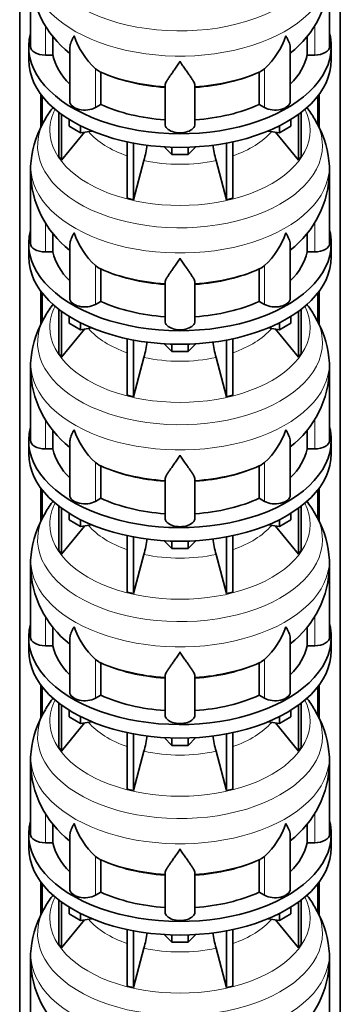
# Model space of a CAD drawing. Header units: millimetres. Extents: x 166 to 773, y -3529 to 2303.
# Tile 7 of 26: x 579 to 772, y -2330 to -1738. Entities that reach past the tile are written whole.
import ezdxf

# ---------------------------------------------------------------- set-up
doc = ezdxf.new("R2010")
doc.units = ezdxf.units.MM
doc.layers.add('LOW_134-17', color=7, linetype='Continuous')
doc.layers.add('VSI134_DIFFUSORE', color=7, linetype='Continuous')

# ---------------------------------------------------------------- blocks, each defined once
blk = doc.blocks.new('SE4')
at = {"layer": 'LOW_134-17', "color": 7, "linetype": 'Continuous', "lineweight": 35}
for p, q in [((579.14, -3261.42), (579.14, -1236.16)), ((771.99, -3261.42), (771.99, -1236.16)), ((591.89, -1783.25), (591.89, -1803.2)), ((592.64, -1784.24), (592.64, -1801.6)), ((758.49, -1784.24), (758.49, -1801.54)), ((759.24, -1783.25), (759.24, -1803.19)), ((591.89, -1901.64), (591.89, -1921.6)), ((592.64, -1902.63), (592.64, -1920)), ((758.49, -1902.63), (758.49, -1919.93)), ((759.24, -1901.64), (759.24, -1921.58)), ((591.89, -2020.03), (591.89, -2039.99)), ((592.64, -2021.02), (592.64, -2038.39)), ((758.49, -2021.02), (758.49, -2038.32)), ((759.24, -2020.03), (759.24, -2039.97)), ((591.89, -2138.43), (591.89, -2158.38)), ((592.64, -2139.42), (592.64, -2156.78)), ((758.49, -2139.42), (758.49, -2156.72)), ((759.24, -2138.43), (759.24, -2158.37)), ((591.89, -2256.82), (591.89, -2276.77)), ((592.64, -2257.81), (592.64, -2275.17)), ((758.49, -2257.81), (758.49, -2275.11)), ((759.24, -2256.82), (759.24, -2276.76))]:
    blk.add_line(p, q, dxfattribs=at)
at = {"layer": 'VSI134_DIFFUSORE', "color": 7, "linetype": 'Continuous', "lineweight": 35}
for p, q in [((585.57, -1711.38), (585.57, -1754.44)), ((765.57, -1754.44), (765.57, -1711.38)), ((599.09, -1759.63), (599.09, -1748.17)), ((752.04, -1748.29), (752.04, -1759.63)), ((584.57, -1754.44), (584.57, -1762.6)), ((609.29, -1755.34), (609.29, -1787.51)), ((741.84, -1787.51), (741.84, -1755.37)), ((766.57, -1762.6), (766.57, -1754.44)), ((594.57, -1759.63), (599.09, -1759.63)), ((752.04, -1759.63), (756.57, -1759.63)), ((626.08, -1768.88), (624.65, -1767.83)), ((627.86, -1789.33), (627.86, -1769.85)), ((723.28, -1769.85), (723.28, -1789.33)), ((726.48, -1767.83), (725.06, -1768.88)), ((666.57, -1801.2), (666.57, -1777.86)), ((684.57, -1801.2), (684.57, -1777.86)), ((624.65, -1791.18), (627.86, -1789.33)), ((723.28, -1789.33), (726.48, -1791.18)), ((602.74, -1794.1), (602.74, -1820.78)), ((604.27, -1795.25), (604.27, -1822.92)), ((608.81, -1802.36), (608.81, -1798.31)), ((742.32, -1802.36), (742.32, -1798.31)), ((746.86, -1795.25), (746.86, -1822.92)), ((748.39, -1794.1), (748.39, -1820.78)), ((615.75, -1806.37), (608.81, -1802.36)), ((615.75, -1806.37), (615.75, -1802.2)), ((622.57, -1805.31), (615.75, -1806.37)), ((735.38, -1806.37), (728.56, -1805.31)), ((735.38, -1806.37), (735.38, -1802.2)), ((742.32, -1802.36), (735.38, -1806.37)), ((604.27, -1822.92), (618.13, -1806)), ((733, -1806), (746.86, -1822.92)), ((643.87, -1811.85), (643.87, -1845.78)), ((647.56, -1812.59), (647.56, -1846.66)), ((670.66, -1819.5), (666.01, -1814.85)), ((670.66, -1819.5), (670.66, -1815.06)), ((685.12, -1814.85), (680.47, -1819.5)), ((680.47, -1819.5), (680.47, -1815.06)), ((703.57, -1812.59), (703.57, -1846.66)), ((707.26, -1811.85), (707.26, -1845.78)), ((602.74, -1820.78), (604.27, -1822.92)), ((647.56, -1846.66), (653.84, -1823.04)), ((680.47, -1819.5), (670.66, -1819.5)), ((697.29, -1823.04), (703.57, -1846.66)), ((746.86, -1822.92), (748.39, -1820.78)), ((585.57, -1829.77), (585.57, -1872.83)), ((765.57, -1872.83), (765.57, -1829.77)), ((643.87, -1845.78), (647.56, -1846.66)), ((703.57, -1846.66), (707.26, -1845.78)), ((599.09, -1878.03), (599.09, -1866.56)), ((752.04, -1866.68), (752.04, -1878.03)), ((584.57, -1872.83), (584.57, -1880.99)), ((609.29, -1873.73), (609.29, -1905.9)), ((741.84, -1905.9), (741.84, -1873.76)), ((766.57, -1880.99), (766.57, -1872.83)), ((594.57, -1878.03), (599.09, -1878.03)), ((752.04, -1878.03), (756.57, -1878.03)), ((626.08, -1887.28), (624.65, -1886.23)), ((627.86, -1907.72), (627.86, -1888.25)), ((723.28, -1888.25), (723.28, -1907.72)), ((726.48, -1886.23), (725.06, -1887.28)), ((666.57, -1919.59), (666.57, -1896.25)), ((684.57, -1919.59), (684.57, -1896.25)), ((624.65, -1909.57), (627.86, -1907.72)), ((723.28, -1907.72), (726.48, -1909.57)), ((602.74, -1912.5), (602.74, -1939.17)), ((604.27, -1913.64), (604.27, -1941.31)), ((608.81, -1920.75), (608.81, -1916.7)), ((742.32, -1920.75), (742.32, -1916.7)), ((746.86, -1913.64), (746.86, -1941.31)), ((748.39, -1912.5), (748.39, -1939.17)), ((615.75, -1924.76), (608.81, -1920.75)), ((615.75, -1924.76), (615.75, -1920.59)), ((622.57, -1923.71), (615.75, -1924.76)), ((735.38, -1924.76), (728.56, -1923.71)), ((735.38, -1924.76), (735.38, -1920.59)), ((742.32, -1920.75), (735.38, -1924.76)), ((604.27, -1941.31), (618.13, -1924.39)), ((733, -1924.39), (746.86, -1941.31)), ((643.87, -1930.24), (643.87, -1964.17)), ((647.56, -1930.98), (647.56, -1965.05)), ((670.66, -1937.89), (666.01, -1933.24)), ((670.66, -1937.89), (670.66, -1933.46)), ((685.12, -1933.24), (680.47, -1937.89)), ((680.47, -1937.89), (680.47, -1933.46)), ((703.57, -1930.98), (703.57, -1965.05)), ((707.26, -1930.24), (707.26, -1964.17)), ((602.74, -1939.17), (604.27, -1941.31)), ((647.56, -1965.05), (653.84, -1941.44)), ((680.47, -1937.89), (670.66, -1937.89)), ((697.29, -1941.44), (703.57, -1965.05)), ((746.86, -1941.31), (748.39, -1939.17)), ((585.57, -1948.17), (585.57, -1991.22)), ((765.57, -1991.22), (765.57, -1948.17)), ((643.87, -1964.17), (647.56, -1965.05)), ((703.57, -1965.05), (707.26, -1964.17)), ((599.09, -1996.42), (599.09, -1984.96)), ((752.04, -1985.08), (752.04, -1996.42)), ((584.57, -1991.22), (584.57, -1999.39)), ((609.29, -1992.13), (609.29, -2024.29)), ((741.84, -2024.29), (741.84, -1992.15)), ((766.57, -1999.39), (766.57, -1991.22)), ((594.57, -1996.42), (599.09, -1996.42)), ((752.04, -1996.42), (756.57, -1996.42)), ((626.08, -2005.67), (624.65, -2004.62)), ((627.86, -2026.12), (627.86, -2006.64)), ((723.28, -2006.64), (723.28, -2026.12)), ((726.48, -2004.62), (725.06, -2005.67)), ((666.57, -2037.99), (666.57, -2014.64)), ((684.57, -2037.99), (684.57, -2014.64)), ((624.65, -2027.96), (627.86, -2026.12)), ((723.28, -2026.12), (726.48, -2027.96)), ((602.74, -2030.89), (602.74, -2057.57)), ((604.27, -2032.03), (604.27, -2059.7)), ((608.81, -2039.15), (608.81, -2035.09)), ((742.32, -2039.15), (742.32, -2035.09)), ((746.86, -2032.03), (746.86, -2059.7)), ((748.39, -2030.89), (748.39, -2057.57)), ((615.75, -2043.15), (608.81, -2039.15)), ((615.75, -2043.15), (615.75, -2038.98)), ((622.57, -2042.1), (615.75, -2043.15)), ((735.38, -2043.15), (728.56, -2042.1)), ((735.38, -2043.15), (735.38, -2038.98)), ((742.32, -2039.15), (735.38, -2043.15)), ((604.27, -2059.7), (618.13, -2042.79)), ((733, -2042.79), (746.86, -2059.7)), ((643.87, -2048.64), (643.87, -2082.56)), ((647.56, -2049.38), (647.56, -2083.45)), ((670.66, -2056.29), (666.01, -2051.63)), ((670.66, -2056.29), (670.66, -2051.85)), ((685.12, -2051.63), (680.47, -2056.29)), ((680.47, -2056.29), (680.47, -2051.85)), ((703.57, -2049.38), (703.57, -2083.45)), ((707.26, -2048.64), (707.26, -2082.56)), ((602.74, -2057.57), (604.27, -2059.7)), ((647.56, -2083.45), (653.84, -2059.83)), ((680.47, -2056.29), (670.66, -2056.29)), ((697.29, -2059.83), (703.57, -2083.45)), ((746.86, -2059.7), (748.39, -2057.57)), ((585.57, -2066.56), (585.57, -2109.61)), ((765.57, -2109.61), (765.57, -2066.56)), ((643.87, -2082.56), (647.56, -2083.45)), ((703.57, -2083.45), (707.26, -2082.56)), ((599.09, -2114.81), (599.09, -2103.35)), ((752.04, -2103.47), (752.04, -2114.81)), ((584.57, -2109.61), (584.57, -2117.78)), ((609.29, -2110.52), (609.29, -2142.68)), ((741.84, -2142.68), (741.84, -2110.54)), ((766.57, -2117.78), (766.57, -2109.61)), ((594.57, -2114.81), (599.09, -2114.81)), ((752.04, -2114.81), (756.57, -2114.81)), ((626.08, -2124.06), (624.65, -2123.01)), ((627.86, -2144.51), (627.86, -2125.03)), ((723.28, -2125.03), (723.28, -2144.51)), ((726.48, -2123.01), (725.06, -2124.06)), ((666.57, -2156.38), (666.57, -2133.03)), ((684.57, -2156.38), (684.57, -2133.03)), ((624.65, -2146.36), (627.86, -2144.51)), ((723.28, -2144.51), (726.48, -2146.36)), ((602.74, -2149.28), (602.74, -2175.96)), ((604.27, -2150.43), (604.27, -2178.09)), ((608.81, -2157.54), (608.81, -2153.48)), ((742.32, -2157.54), (742.32, -2153.48)), ((746.86, -2150.43), (746.86, -2178.09)), ((748.39, -2149.28), (748.39, -2175.96)), ((615.75, -2161.55), (608.81, -2157.54)), ((615.75, -2161.55), (615.75, -2157.37)), ((622.57, -2160.49), (615.75, -2161.55)), ((735.38, -2161.55), (728.56, -2160.49)), ((735.38, -2161.55), (735.38, -2157.37)), ((742.32, -2157.54), (735.38, -2161.55)), ((604.27, -2178.09), (618.13, -2161.18)), ((733, -2161.18), (746.86, -2178.09)), ((643.87, -2167.03), (643.87, -2200.96)), ((647.56, -2167.77), (647.56, -2201.84)), ((670.66, -2174.68), (666.01, -2170.03)), ((670.66, -2174.68), (670.66, -2170.24)), ((685.12, -2170.03), (680.47, -2174.68)), ((680.47, -2174.68), (680.47, -2170.24)), ((703.57, -2167.77), (703.57, -2201.84)), ((707.26, -2167.03), (707.26, -2200.96)), ((602.74, -2175.96), (604.27, -2178.09)), ((647.56, -2201.84), (653.84, -2178.22)), ((680.47, -2174.68), (670.66, -2174.68)), ((697.29, -2178.22), (703.57, -2201.84)), ((746.86, -2178.09), (748.39, -2175.96)), ((585.57, -2184.95), (585.57, -2228.01)), ((765.57, -2228.01), (765.57, -2184.95)), ((643.87, -2200.96), (647.56, -2201.84)), ((703.57, -2201.84), (707.26, -2200.96)), ((599.09, -2233.2), (599.09, -2221.74)), ((752.04, -2221.86), (752.04, -2233.2)), ((584.57, -2228.01), (584.57, -2236.17)), ((609.29, -2228.91), (609.29, -2261.07)), ((741.84, -2261.07), (741.84, -2228.93)), ((766.57, -2236.17), (766.57, -2228.01)), ((594.57, -2233.2), (599.09, -2233.2)), ((752.04, -2233.2), (756.57, -2233.2)), ((626.08, -2242.45), (624.65, -2241.4)), ((627.86, -2262.9), (627.86, -2243.42)), ((723.28, -2243.42), (723.28, -2262.9)), ((726.48, -2241.4), (725.06, -2242.45)), ((666.57, -2274.77), (666.57, -2251.42)), ((684.57, -2274.77), (684.57, -2251.42)), ((624.65, -2264.75), (627.86, -2262.9)), ((723.28, -2262.9), (726.48, -2264.75)), ((602.74, -2267.67), (602.74, -2294.35)), ((604.27, -2268.82), (604.27, -2296.48)), ((608.81, -2275.93), (608.81, -2271.88)), ((742.32, -2275.93), (742.32, -2271.88)), ((746.86, -2268.82), (746.86, -2296.48)), ((748.39, -2267.67), (748.39, -2294.35)), ((615.75, -2279.94), (608.81, -2275.93)), ((615.75, -2279.94), (615.75, -2275.76)), ((622.57, -2278.88), (615.75, -2279.94)), ((735.38, -2279.94), (728.56, -2278.88)), ((735.38, -2279.94), (735.38, -2275.76)), ((742.32, -2275.93), (735.38, -2279.94)), ((604.27, -2296.48), (618.13, -2279.57)), ((733, -2279.57), (746.86, -2296.48)), ((643.87, -2285.42), (643.87, -2319.35)), ((647.56, -2286.16), (647.56, -2320.23)), ((670.66, -2293.07), (666.01, -2288.42)), ((670.66, -2293.07), (670.66, -2288.63)), ((685.12, -2288.42), (680.47, -2293.07)), ((680.47, -2293.07), (680.47, -2288.63)), ((703.57, -2286.16), (703.57, -2320.23)), ((707.26, -2285.42), (707.26, -2319.35)), ((602.74, -2294.35), (604.27, -2296.48)), ((647.56, -2320.23), (653.84, -2296.61)), ((680.47, -2293.07), (670.66, -2293.07)), ((697.29, -2296.61), (703.57, -2320.23)), ((746.86, -2296.48), (748.39, -2294.35)), ((585.57, -2303.34), (585.57, -2346.4)), ((765.57, -2346.4), (765.57, -2303.34)), ((643.87, -2319.35), (647.56, -2320.23)), ((703.57, -2320.23), (707.26, -2319.35))]:
    blk.add_line(p, q, dxfattribs=at)
at = {"layer": 'VSI134_DIFFUSORE', "color": 4, "linetype": 'Continuous', "lineweight": 9}
for p, q in [((594.57, -1759.63), (594.57, -1741.83)), ((756.57, -1759.63), (756.57, -1741.95)), ((624.65, -1791.18), (624.65, -1767.83)), ((726.48, -1791.18), (726.48, -1767.83)), ((594.57, -1878.03), (594.57, -1860.22)), ((756.57, -1878.03), (756.57, -1860.35)), ((624.65, -1909.57), (624.65, -1886.23)), ((726.48, -1909.57), (726.48, -1886.23)), ((594.57, -1996.42), (594.57, -1978.61)), ((756.57, -1996.42), (756.57, -1978.74)), ((624.65, -2027.96), (624.65, -2004.62)), ((726.48, -2027.96), (726.48, -2004.62)), ((594.57, -2114.81), (594.57, -2097)), ((756.57, -2114.81), (756.57, -2097.13)), ((624.65, -2146.36), (624.65, -2123.01)), ((726.48, -2146.36), (726.48, -2123.01)), ((594.57, -2233.2), (594.57, -2215.39)), ((756.57, -2233.2), (756.57, -2215.52)), ((624.65, -2264.75), (624.65, -2241.4)), ((726.48, -2264.75), (726.48, -2241.4))]:
    blk.add_line(p, q, dxfattribs=at)
at = {"layer": 'VSI134_DIFFUSORE', "color": 7, "linetype": 'Continuous', "lineweight": 35}
for centre, radius, start, end in [((646.8, -1710.32), 61.16, 181.02239, 231.98871), ((704.62, -1710.42), 60.83, 307.82307, 359.08422), ((657.15, -1732.88), 47.73, 198.63732, 227.08568), ((693.98, -1732.88), 47.73, 312.91434, 341.36277), ((633.99, -1756.49), 14.7, 237.45087, 245.35655), ((717.15, -1756.49), 14.7, 294.64345, 302.54913), ((654.13, -1833.5), 69.34, 142.03297, 149.19045), ((698.82, -1831.66), 66.76, 30.26876, 37.37885), ((647.54, -1830.3), 61.97, 148.64427, 173.51646), ((704.15, -1830.1), 61.38, 6.36779, 31.52239), ((564, -1798.73), 93.08, 344.85704, 350.82637), ((785.82, -1798.94), 91.75, 189.15848, 195.23149), ((613.4, -1828.28), 27.79, 169.57483, 183.14506), ((738.51, -1827.99), 27, 356.18945, 10.09121), ((646.8, -1828.71), 61.16, 181.02239, 231.98871), ((704.62, -1828.81), 60.83, 307.82307, 359.08422), ((657.15, -1851.27), 47.73, 198.63732, 227.08568), ((693.98, -1851.27), 47.73, 312.91434, 341.36277), ((633.99, -1874.88), 14.7, 237.45087, 245.35655), ((717.15, -1874.88), 14.7, 294.64345, 302.54913), ((654.13, -1951.89), 69.34, 142.03297, 149.19045), ((698.82, -1950.05), 66.76, 30.26876, 37.6613), ((647.54, -1948.7), 61.97, 148.64427, 173.51646), ((704.15, -1948.5), 61.38, 6.36779, 31.52239), ((564, -1917.12), 93.08, 344.85704, 350.82637), ((785.82, -1917.33), 91.75, 189.15848, 195.23149), ((613.4, -1946.67), 27.79, 169.57483, 183.14506), ((738.51, -1946.38), 27, 356.18945, 10.09121), ((646.8, -1947.1), 61.16, 181.02239, 231.98871), ((704.62, -1947.2), 60.83, 307.82307, 359.08422), ((657.15, -1969.66), 47.73, 198.63732, 227.08568), ((693.98, -1969.66), 47.73, 312.91434, 341.36277), ((633.99, -1993.28), 14.7, 237.45087, 245.35655), ((717.15, -1993.28), 14.7, 294.64345, 302.54913), ((654.13, -2070.28), 69.34, 142.03297, 149.19045), ((698.82, -2068.45), 66.76, 30.26876, 37.37885), ((647.54, -2067.09), 61.97, 148.64427, 173.51646), ((704.15, -2066.89), 61.38, 6.36779, 31.52239), ((564, -2035.51), 93.08, 344.85704, 350.82637), ((785.82, -2035.72), 91.75, 189.15848, 195.23149), ((613.4, -2065.06), 27.79, 169.57483, 183.14506), ((738.51, -2064.77), 27, 356.18945, 10.09121), ((646.8, -2065.49), 61.16, 181.02239, 231.98871), ((704.62, -2065.59), 60.83, 307.82307, 359.08422), ((657.15, -2088.05), 47.73, 198.63732, 227.08568), ((693.98, -2088.05), 47.73, 312.91434, 341.36277), ((633.99, -2111.67), 14.7, 237.45087, 245.35655), ((717.15, -2111.67), 14.7, 294.64345, 302.54913), ((654.13, -2188.67), 69.34, 142.03297, 149.19045), ((698.82, -2186.84), 66.76, 30.26876, 37.6613), ((647.54, -2185.48), 61.97, 148.64427, 173.51646), ((704.15, -2185.28), 61.38, 6.36779, 31.52239), ((564, -2153.91), 93.08, 344.85704, 350.82637), ((785.82, -2154.11), 91.75, 189.15848, 195.23149), ((613.4, -2183.45), 27.79, 169.57483, 183.14506), ((738.51, -2183.16), 27, 356.18945, 10.09121), ((646.8, -2183.89), 61.16, 181.02239, 231.98871), ((704.62, -2183.99), 60.83, 307.82307, 359.08422), ((657.15, -2206.44), 47.73, 198.63732, 227.08568), ((693.98, -2206.44), 47.73, 312.91434, 341.36277), ((633.99, -2230.06), 14.7, 237.45087, 245.35655), ((717.15, -2230.06), 14.7, 294.64345, 302.54913), ((654.13, -2307.07), 69.34, 142.03297, 149.19045), ((698.82, -2305.23), 66.76, 30.26876, 37.6613), ((647.54, -2303.87), 61.97, 148.64427, 173.51646), ((704.15, -2303.67), 61.38, 6.36779, 31.52239), ((564, -2272.3), 93.08, 344.85704, 350.82637), ((785.82, -2272.51), 91.75, 189.15848, 195.23149), ((613.4, -2301.84), 27.79, 169.57483, 183.14506), ((738.51, -2301.56), 27, 356.18945, 10.09121), ((646.8, -2302.28), 61.16, 181.02239, 231.98871), ((704.62, -2302.38), 60.83, 307.82307, 359.08422)]:
    blk.add_arc(centre, radius, start, end, dxfattribs=at)
at = {"layer": 'VSI134_DIFFUSORE', "color": 4, "linetype": 'Continuous', "lineweight": 9}
for centre, major_axis, start_param, end_param in [((675.57, -1695.66), (85.67, 0), 2.812199, 6.283185), ((675.57, -1708.42), (-89.83, 0), 0, 3.209137), ((675.57, -1732.96), (-79.5, 0), 0.898849, 1.457346), ((675.57, -1732.96), (79.5, 0), 4.82584, 5.384336), ((675.57, -1804.86), (-78.3, 0), 0, 3.425204), ((675.57, -1804.86), (-78.3, 0), 5.999574, 6.283185), ((675.57, -1814.06), (85.67, 0), 2.812199, 6.283185), ((675.57, -1814.06), (85.67, 0), 0, 0.329621), ((675.57, -1789.75), (-61.63, 0), 0.463231, 1.030574), ((675.57, -1789.75), (61.63, 0), 5.252612, 5.819954), ((675.57, -1789.75), (-61.63, 0), 1.210556, 1.931037), ((675.57, -1826.81), (-89.83, 0), 0, 3.209137), ((675.57, -1826.81), (-89.83, 0), 6.215747, 6.283185), ((675.57, -1851.36), (-79.5, 0), 0.898849, 1.457346), ((675.57, -1851.36), (79.5, 0), 4.82584, 5.384336), ((675.57, -1923.26), (-78.3, 0), 0, 3.425204), ((675.57, -1923.26), (-78.3, 0), 5.999574, 6.283185), ((675.57, -1932.45), (85.67, 0), 2.812199, 6.283185), ((675.57, -1932.45), (85.67, 0), 0, 0.329621), ((675.57, -1908.14), (-61.63, 0), 0.463231, 1.030574), ((675.57, -1908.14), (61.63, 0), 5.252612, 5.819954), ((675.57, -1908.14), (-61.63, 0), 1.210556, 1.931037), ((675.57, -1945.2), (-89.83, 0), 0, 3.209137), ((675.57, -1945.2), (-89.83, 0), 6.215747, 6.283185), ((675.57, -1969.75), (-79.5, 0), 0.898849, 1.457346), ((675.57, -1969.75), (79.5, 0), 4.82584, 5.384336), ((675.57, -2041.65), (-78.3, 0), 0, 3.425204), ((675.57, -2041.65), (-78.3, 0), 5.999574, 6.283185), ((675.57, -2050.84), (85.67, 0), 2.812199, 6.283185), ((675.57, -2050.84), (85.67, 0), 0, 0.329621), ((675.57, -2026.53), (-61.63, 0), 0.463231, 1.030574), ((675.57, -2026.53), (61.63, 0), 5.252612, 5.819954), ((675.57, -2026.53), (-61.63, 0), 1.210556, 1.931037), ((675.57, -2063.6), (-89.83, 0), 0, 3.209137), ((675.57, -2063.6), (-89.83, 0), 6.215747, 6.283185), ((675.57, -2088.14), (-79.5, 0), 0.898849, 1.457346), ((675.57, -2088.14), (79.5, 0), 4.82584, 5.384336), ((675.57, -2160.04), (-78.3, 0), 0, 3.425204), ((675.57, -2160.04), (-78.3, 0), 5.999574, 6.283185), ((675.57, -2169.23), (85.67, 0), 2.812199, 6.283185), ((675.57, -2169.23), (85.67, 0), 0, 0.329621), ((675.57, -2144.92), (-61.63, 0), 0.463231, 1.030574), ((675.57, -2144.92), (61.63, 0), 5.252612, 5.819954), ((675.57, -2144.92), (-61.63, 0), 1.210556, 1.931037), ((675.57, -2181.99), (-89.83, 0), 0, 3.209137), ((675.57, -2181.99), (-89.83, 0), 6.215747, 6.283185), ((675.57, -2206.53), (-79.5, 0), 0.898849, 1.457346), ((675.57, -2206.53), (79.5, 0), 4.82584, 5.384336), ((675.57, -2278.43), (-78.3, 0), 0, 3.425204), ((675.57, -2278.43), (-78.3, 0), 5.999574, 6.283185), ((675.57, -2287.62), (85.67, 0), 2.812199, 6.283185), ((675.57, -2287.62), (85.67, 0), 0, 0.329621), ((675.57, -2263.31), (-61.63, 0), 0.463231, 1.030574), ((675.57, -2263.31), (61.63, 0), 5.252612, 5.819954), ((675.57, -2263.31), (-61.63, 0), 1.210556, 1.931037), ((675.57, -2300.38), (-89.83, 0), 0, 3.209137), ((675.57, -2300.38), (-89.83, 0), 6.215747, 6.283185)]:
    blk.add_ellipse(centre, major_axis=major_axis, ratio=0.57735, start_param=start_param, end_param=end_param, dxfattribs=at)
at = {"layer": 'VSI134_DIFFUSORE', "color": 7, "linetype": 'Continuous', "lineweight": 35}
for centre, major_axis, start_param, end_param in [((675.57, -1754.44), (91, 0), 2.993207, 6.283185), ((675.57, -1754.44), (91, 0), 0, 0.148386), ((594.57, -1754.44), (9, 0), 3.141593, 4.712389), ((756.57, -1754.44), (-9, 0), 1.570796, 3.141593), ((675.57, -1762.6), (-91, 0), 0, 3.141593), ((675.57, -1754.44), (-77, 0), 0.117151, 0.534109), ((675.57, -1754.44), (77, 0), 5.749077, 6.166034), ((675.57, -1734.96), (-77, 0), 0.902549, 1.453645), ((675.57, -1734.96), (77, 0), 4.82954, 5.380636), ((618.29, -1787.51), (9, 0), 3.141593, 5.497787), ((732.84, -1787.51), (-9, 0), 0.785398, 3.141593), ((675.57, -1754.44), (-77, 0), 0.902549, 1.453645), ((675.57, -1754.44), (77, 0), 4.82954, 5.380636), ((675.57, -1801.2), (-9, 0), 0, 3.141593), ((675.57, -1872.83), (91, 0), 2.993207, 6.283185), ((675.57, -1872.83), (91, 0), 0, 0.148386), ((594.57, -1872.83), (9, 0), 3.141593, 4.712389), ((756.57, -1872.83), (-9, 0), 1.570796, 3.141593), ((675.57, -1880.99), (-91, 0), 0, 3.141593), ((675.57, -1872.83), (-77, 0), 0.117151, 0.534109), ((675.57, -1872.83), (77, 0), 5.749077, 6.166034), ((675.57, -1853.35), (-77, 0), 0.902549, 1.453645), ((675.57, -1853.35), (77, 0), 4.82954, 5.380636), ((618.29, -1905.9), (9, 0), 3.141593, 5.497787), ((732.84, -1905.9), (-9, 0), 0.785398, 3.141593), ((675.57, -1872.83), (-77, 0), 0.902549, 1.453645), ((675.57, -1872.83), (77, 0), 4.82954, 5.380636), ((675.57, -1919.59), (-9, 0), 0, 3.141593), ((675.57, -1991.22), (91, 0), 2.993207, 6.283185), ((675.57, -1991.22), (91, 0), 0, 0.148386), ((594.57, -1991.22), (9, 0), 3.141593, 4.712389), ((756.57, -1991.22), (-9, 0), 1.570796, 3.141593), ((675.57, -1999.39), (-91, 0), 0, 3.141593), ((675.57, -1991.22), (-77, 0), 0.117151, 0.534109), ((675.57, -1991.22), (77, 0), 5.749077, 6.166034), ((675.57, -1971.74), (-77, 0), 0.902549, 1.453645), ((675.57, -1971.74), (77, 0), 4.82954, 5.380636), ((618.29, -2024.29), (9, 0), 3.141593, 5.497787), ((732.84, -2024.29), (-9, 0), 0.785398, 3.141593), ((675.57, -1991.22), (-77, 0), 0.902549, 1.453645), ((675.57, -1991.22), (77, 0), 4.82954, 5.380636), ((675.57, -2037.99), (-9, 0), 0, 3.141593), ((675.57, -2109.61), (91, 0), 2.993207, 6.283185), ((675.57, -2109.61), (91, 0), 0, 0.148386), ((594.57, -2109.61), (9, 0), 3.141593, 4.712389), ((756.57, -2109.61), (-9, 0), 1.570796, 3.141593), ((675.57, -2117.78), (-91, 0), 0, 3.141593), ((675.57, -2109.61), (-77, 0), 0.117151, 0.534109), ((675.57, -2109.61), (77, 0), 5.749077, 6.166034), ((675.57, -2090.14), (-77, 0), 0.902549, 1.453645), ((675.57, -2090.14), (77, 0), 4.82954, 5.380636), ((618.29, -2142.68), (9, 0), 3.141593, 5.497787), ((732.84, -2142.68), (-9, 0), 0.785398, 3.141593), ((675.57, -2109.61), (-77, 0), 0.902549, 1.453645), ((675.57, -2109.61), (77, 0), 4.82954, 5.380636), ((675.57, -2156.38), (-9, 0), 0, 3.141593), ((675.57, -2228.01), (91, 0), 2.993207, 6.283185), ((675.57, -2228.01), (91, 0), 0, 0.148386), ((594.57, -2228.01), (9, 0), 3.141593, 4.712389), ((756.57, -2228.01), (-9, 0), 1.570796, 3.141593), ((675.57, -2236.17), (-91, 0), 0, 3.141593), ((675.57, -2228.01), (-77, 0), 0.117151, 0.534109), ((675.57, -2228.01), (77, 0), 5.749077, 6.166034), ((675.57, -2208.53), (-77, 0), 0.902549, 1.453645), ((675.57, -2208.53), (77, 0), 4.82954, 5.380636), ((618.29, -2261.07), (9, 0), 3.141593, 5.497787), ((732.84, -2261.07), (-9, 0), 0.785398, 3.141593), ((675.57, -2228.01), (-77, 0), 0.902549, 1.453645), ((675.57, -2228.01), (77, 0), 4.82954, 5.380636), ((675.57, -2274.77), (-9, 0), 0, 3.141593)]:
    blk.add_ellipse(centre, major_axis=major_axis, ratio=0.57735, start_param=start_param, end_param=end_param, dxfattribs=at)
for points, knots in [([(609.29, -1755.36), (609.29, -1755.2), (609.3, -1755.04), (609.38, -1753.87), (609.67, -1752.81), (610.34, -1751.14), (610.6, -1750.57), (611.06, -1749.68), (611.22, -1749.37), (611.47, -1748.91), (611.6, -1748.68), (611.74, -1748.45), (611.83, -1748.29), (611.88, -1748.21), (611.93, -1748.13)], [0.4600931, 0.4600931, 0.4600931, 0.4600931, 0.5, 0.5, 0.75, 0.75, 0.875, 0.875, 0.9375, 0.9375, 0.96875, 0.984375, 0.984375, 1, 1, 1, 1]), ([(741.84, -1755.38), (741.84, -1755.22), (741.84, -1755.07), (741.79, -1754.41), (741.7, -1753.89), (741.43, -1752.83), (741.25, -1752.28), (740.8, -1751.15), (740.53, -1750.58), (740.08, -1749.68), (739.92, -1749.38), (739.66, -1748.92), (739.57, -1748.76), (739.39, -1748.45), (739.3, -1748.29), (739.21, -1748.13)], [0.4604904, 0.4604904, 0.4604904, 0.4604904, 0.5, 0.5, 0.625, 0.625, 0.75, 0.75, 0.875, 0.875, 0.9375, 0.9375, 0.96875, 0.96875, 1, 1, 1, 1]), ([(675.57, -1763.35), (675.43, -1763.56), (675.3, -1763.77), (675.03, -1764.19), (674.9, -1764.4), (674.5, -1765.02), (674.24, -1765.42), (673.45, -1766.61), (672.94, -1767.38), (671.92, -1768.86), (671.43, -1769.57), (670.48, -1770.92), (670.03, -1771.57), (669.18, -1772.79), (668.79, -1773.37), (668.25, -1774.19), (668.08, -1774.45), (667.75, -1774.97), (667.6, -1775.22), (667.19, -1775.94), (666.97, -1776.38), (666.66, -1777.18), (666.57, -1777.54), (666.57, -1777.86)], [0, 0, 0, 0, 0.03125, 0.03125, 0.0625, 0.0625, 0.125, 0.125, 0.25, 0.25, 0.375, 0.375, 0.5, 0.5, 0.625, 0.625, 0.6875, 0.6875, 0.75, 0.75, 0.875, 0.875, 1, 1, 1, 1]), ([(684.57, -1777.86), (684.57, -1777.54), (684.48, -1777.18), (684.16, -1776.38), (683.94, -1775.94), (683.53, -1775.22), (683.38, -1774.97), (683.06, -1774.45), (682.89, -1774.19), (682.35, -1773.37), (681.95, -1772.79), (681.1, -1771.57), (680.65, -1770.93), (679.71, -1769.57), (679.21, -1768.86), (678.2, -1767.38), (677.68, -1766.62), (676.89, -1765.43), (676.63, -1765.02), (676.23, -1764.4), (676.1, -1764.19), (675.83, -1763.77), (675.7, -1763.56), (675.57, -1763.35)], [0, 0, 0, 0, 0.125, 0.125, 0.25, 0.25, 0.3125, 0.3125, 0.375, 0.375, 0.5, 0.5, 0.625, 0.625, 0.75, 0.75, 0.875, 0.875, 0.9375, 0.9375, 0.96875, 0.96875, 1, 1, 1, 1]), ([(609.29, -1873.76), (609.29, -1873.6), (609.3, -1873.44), (609.38, -1872.26), (609.67, -1871.21), (610.34, -1869.53), (610.6, -1868.96), (611.06, -1868.07), (611.22, -1867.77), (611.47, -1867.31), (611.6, -1867.07), (611.74, -1866.84), (611.83, -1866.68), (611.88, -1866.6), (611.93, -1866.52)], [0.4600931, 0.4600931, 0.4600931, 0.4600931, 0.5, 0.5, 0.75, 0.75, 0.875, 0.875, 0.9375, 0.9375, 0.96875, 0.984375, 0.984375, 1, 1, 1, 1]), ([(741.84, -1873.77), (741.84, -1873.61), (741.84, -1873.46), (741.79, -1872.8), (741.7, -1872.28), (741.43, -1871.22), (741.25, -1870.67), (740.8, -1869.55), (740.53, -1868.97), (740.08, -1868.07), (739.92, -1867.77), (739.66, -1867.31), (739.57, -1867.15), (739.39, -1866.84), (739.3, -1866.68), (739.21, -1866.52)], [0.4604904, 0.4604904, 0.4604904, 0.4604904, 0.5, 0.5, 0.625, 0.625, 0.75, 0.75, 0.875, 0.875, 0.9375, 0.9375, 0.96875, 0.96875, 1, 1, 1, 1]), ([(675.57, -1881.74), (675.43, -1881.95), (675.3, -1882.17), (675.03, -1882.59), (674.9, -1882.79), (674.5, -1883.41), (674.24, -1883.81), (673.45, -1885.01), (672.94, -1885.77), (671.92, -1887.25), (671.43, -1887.96), (670.48, -1889.31), (670.03, -1889.96), (669.18, -1891.18), (668.79, -1891.76), (668.25, -1892.58), (668.08, -1892.84), (667.75, -1893.36), (667.6, -1893.61), (667.19, -1894.33), (666.97, -1894.77), (666.66, -1895.57), (666.57, -1895.93), (666.57, -1896.25)], [0, 0, 0, 0, 0.03125, 0.03125, 0.0625, 0.0625, 0.125, 0.125, 0.25, 0.25, 0.375, 0.375, 0.5, 0.5, 0.625, 0.625, 0.6875, 0.6875, 0.75, 0.75, 0.875, 0.875, 1, 1, 1, 1]), ([(684.57, -1896.25), (684.57, -1895.93), (684.48, -1895.57), (684.16, -1894.77), (683.94, -1894.33), (683.53, -1893.61), (683.38, -1893.36), (683.06, -1892.85), (682.89, -1892.58), (682.35, -1891.76), (681.95, -1891.18), (681.1, -1889.96), (680.65, -1889.32), (679.71, -1887.97), (679.21, -1887.25), (678.2, -1885.78), (677.68, -1885.01), (676.89, -1883.82), (676.63, -1883.41), (676.23, -1882.79), (676.1, -1882.59), (675.83, -1882.17), (675.7, -1881.95), (675.57, -1881.74)], [0, 0, 0, 0, 0.125, 0.125, 0.25, 0.25, 0.3125, 0.3125, 0.375, 0.375, 0.5, 0.5, 0.625, 0.625, 0.75, 0.75, 0.875, 0.875, 0.9375, 0.9375, 0.96875, 0.96875, 1, 1, 1, 1]), ([(609.29, -1992.15), (609.29, -1991.99), (609.3, -1991.83), (609.38, -1990.65), (609.67, -1989.6), (610.34, -1987.92), (610.6, -1987.35), (611.06, -1986.46), (611.22, -1986.16), (611.47, -1985.7), (611.6, -1985.47), (611.74, -1985.23), (611.83, -1985.07), (611.88, -1984.99), (611.93, -1984.91)], [0.4600931, 0.4600931, 0.4600931, 0.4600931, 0.5, 0.5, 0.75, 0.75, 0.875, 0.875, 0.9375, 0.9375, 0.96875, 0.984375, 0.984375, 1, 1, 1, 1]), ([(741.84, -1992.16), (741.84, -1992.01), (741.84, -1991.85), (741.79, -1991.19), (741.7, -1990.68), (741.43, -1989.61), (741.25, -1989.07), (740.8, -1987.94), (740.53, -1987.36), (740.08, -1986.46), (739.92, -1986.16), (739.66, -1985.7), (739.57, -1985.54), (739.39, -1985.23), (739.3, -1985.07), (739.21, -1984.91)], [0.4604904, 0.4604904, 0.4604904, 0.4604904, 0.5, 0.5, 0.625, 0.625, 0.75, 0.75, 0.875, 0.875, 0.9375, 0.9375, 0.96875, 0.96875, 1, 1, 1, 1]), ([(675.57, -2000.13), (675.43, -2000.35), (675.3, -2000.56), (675.03, -2000.98), (674.9, -2001.18), (674.5, -2001.8), (674.24, -2002.21), (673.45, -2003.4), (672.94, -2004.16), (671.92, -2005.64), (671.43, -2006.35), (670.48, -2007.71), (670.03, -2008.35), (669.18, -2009.57), (668.79, -2010.15), (668.25, -2010.97), (668.08, -2011.24), (667.75, -2011.75), (667.6, -2012), (667.19, -2012.72), (666.97, -2013.16), (666.66, -2013.96), (666.57, -2014.32), (666.57, -2014.64)], [0, 0, 0, 0, 0.03125, 0.03125, 0.0625, 0.0625, 0.125, 0.125, 0.25, 0.25, 0.375, 0.375, 0.5, 0.5, 0.625, 0.625, 0.6875, 0.6875, 0.75, 0.75, 0.875, 0.875, 1, 1, 1, 1]), ([(684.57, -2014.64), (684.57, -2014.32), (684.48, -2013.96), (684.16, -2013.16), (683.94, -2012.72), (683.53, -2012), (683.38, -2011.75), (683.06, -2011.24), (682.89, -2010.97), (682.35, -2010.15), (681.95, -2009.57), (681.1, -2008.35), (680.65, -2007.71), (679.71, -2006.36), (679.21, -2005.65), (678.2, -2004.17), (677.68, -2003.4), (676.89, -2002.21), (676.63, -2001.8), (676.23, -2001.19), (676.1, -2000.98), (675.83, -2000.56), (675.7, -2000.34), (675.57, -2000.13)], [0, 0, 0, 0, 0.125, 0.125, 0.25, 0.25, 0.3125, 0.3125, 0.375, 0.375, 0.5, 0.5, 0.625, 0.625, 0.75, 0.75, 0.875, 0.875, 0.9375, 0.9375, 0.96875, 0.96875, 1, 1, 1, 1]), ([(609.29, -2110.54), (609.29, -2110.38), (609.3, -2110.22), (609.38, -2109.04), (609.67, -2107.99), (610.34, -2106.32), (610.6, -2105.74), (611.06, -2104.85), (611.22, -2104.55), (611.47, -2104.09), (611.6, -2103.86), (611.74, -2103.62), (611.83, -2103.46), (611.88, -2103.38), (611.93, -2103.31)], [0.4600931, 0.4600931, 0.4600931, 0.4600931, 0.5, 0.5, 0.75, 0.75, 0.875, 0.875, 0.9375, 0.9375, 0.96875, 0.984375, 0.984375, 1, 1, 1, 1]), ([(741.84, -2110.55), (741.84, -2110.4), (741.84, -2110.24), (741.79, -2109.58), (741.7, -2109.07), (741.43, -2108.01), (741.25, -2107.46), (740.8, -2106.33), (740.53, -2105.75), (740.08, -2104.86), (739.92, -2104.55), (739.66, -2104.09), (739.57, -2103.94), (739.39, -2103.62), (739.3, -2103.46), (739.21, -2103.31)], [0.4604904, 0.4604904, 0.4604904, 0.4604904, 0.5, 0.5, 0.625, 0.625, 0.75, 0.75, 0.875, 0.875, 0.9375, 0.9375, 0.96875, 0.96875, 1, 1, 1, 1]), ([(675.57, -2118.53), (675.43, -2118.74), (675.3, -2118.95), (675.03, -2119.37), (674.9, -2119.58), (674.5, -2120.19), (674.24, -2120.6), (673.45, -2121.79), (672.94, -2122.56), (671.92, -2124.03), (671.43, -2124.75), (670.48, -2126.1), (670.03, -2126.74), (669.18, -2127.96), (668.79, -2128.54), (668.25, -2129.36), (668.08, -2129.63), (667.75, -2130.14), (667.6, -2130.39), (667.19, -2131.11), (666.97, -2131.55), (666.66, -2132.35), (666.57, -2132.71), (666.57, -2133.03)], [0, 0, 0, 0, 0.03125, 0.03125, 0.0625, 0.0625, 0.125, 0.125, 0.25, 0.25, 0.375, 0.375, 0.5, 0.5, 0.625, 0.625, 0.6875, 0.6875, 0.75, 0.75, 0.875, 0.875, 1, 1, 1, 1]), ([(684.57, -2133.03), (684.57, -2132.71), (684.48, -2132.35), (684.16, -2131.55), (683.94, -2131.11), (683.53, -2130.39), (683.38, -2130.14), (683.06, -2129.63), (682.89, -2129.36), (682.35, -2128.54), (681.95, -2127.96), (681.1, -2126.74), (680.65, -2126.1), (679.71, -2124.75), (679.21, -2124.04), (678.2, -2122.56), (677.68, -2121.79), (676.89, -2120.6), (676.63, -2120.2), (676.23, -2119.58), (676.1, -2119.37), (675.83, -2118.95), (675.7, -2118.74), (675.57, -2118.53)], [0, 0, 0, 0, 0.125, 0.125, 0.25, 0.25, 0.3125, 0.3125, 0.375, 0.375, 0.5, 0.5, 0.625, 0.625, 0.75, 0.75, 0.875, 0.875, 0.9375, 0.9375, 0.96875, 0.96875, 1, 1, 1, 1]), ([(609.29, -2228.93), (609.29, -2228.77), (609.3, -2228.61), (609.38, -2227.43), (609.67, -2226.38), (610.34, -2224.71), (610.6, -2224.13), (611.06, -2223.24), (611.22, -2222.94), (611.47, -2222.48), (611.6, -2222.25), (611.74, -2222.01), (611.83, -2221.86), (611.88, -2221.78), (611.93, -2221.7)], [0.4600931, 0.4600931, 0.4600931, 0.4600931, 0.5, 0.5, 0.75, 0.75, 0.875, 0.875, 0.9375, 0.9375, 0.96875, 0.984375, 0.984375, 1, 1, 1, 1]), ([(741.84, -2228.95), (741.84, -2228.79), (741.84, -2228.63), (741.79, -2227.97), (741.7, -2227.46), (741.43, -2226.4), (741.25, -2225.85), (740.8, -2224.72), (740.53, -2224.14), (740.08, -2223.25), (739.92, -2222.95), (739.66, -2222.48), (739.57, -2222.33), (739.39, -2222.01), (739.3, -2221.86), (739.21, -2221.7)], [0.4604904, 0.4604904, 0.4604904, 0.4604904, 0.5, 0.5, 0.625, 0.625, 0.75, 0.75, 0.875, 0.875, 0.9375, 0.9375, 0.96875, 0.96875, 1, 1, 1, 1]), ([(675.57, -2236.92), (675.43, -2237.13), (675.3, -2237.34), (675.03, -2237.76), (674.9, -2237.97), (674.5, -2238.59), (674.24, -2238.99), (673.45, -2240.18), (672.94, -2240.95), (671.92, -2242.43), (671.43, -2243.14), (670.48, -2244.49), (670.03, -2245.13), (669.18, -2246.35), (668.79, -2246.93), (668.25, -2247.75), (668.08, -2248.02), (667.75, -2248.54), (667.6, -2248.79), (667.19, -2249.51), (666.97, -2249.94), (666.66, -2250.74), (666.57, -2251.1), (666.57, -2251.42)], [0, 0, 0, 0, 0.03125, 0.03125, 0.0625, 0.0625, 0.125, 0.125, 0.25, 0.25, 0.375, 0.375, 0.5, 0.5, 0.625, 0.625, 0.6875, 0.6875, 0.75, 0.75, 0.875, 0.875, 1, 1, 1, 1]), ([(684.57, -2251.42), (684.57, -2251.1), (684.48, -2250.74), (684.16, -2249.95), (683.94, -2249.51), (683.53, -2248.79), (683.38, -2248.54), (683.06, -2248.02), (682.89, -2247.76), (682.35, -2246.94), (681.95, -2246.36), (681.1, -2245.14), (680.65, -2244.49), (679.71, -2243.14), (679.21, -2242.43), (678.2, -2240.95), (677.68, -2240.19), (676.89, -2238.99), (676.63, -2238.59), (676.23, -2237.97), (676.1, -2237.76), (675.83, -2237.34), (675.7, -2237.13), (675.57, -2236.92)], [0, 0, 0, 0, 0.125, 0.125, 0.25, 0.25, 0.3125, 0.3125, 0.375, 0.375, 0.5, 0.5, 0.625, 0.625, 0.75, 0.75, 0.875, 0.875, 0.9375, 0.9375, 0.96875, 0.96875, 1, 1, 1, 1])]:
    blk.add_open_spline(points, degree=3, knots=knots, dxfattribs=at)

msp = doc.modelspace()

# ---------------------------------------------------------------- block references
msp.add_blockref('SE4', (0, 0))

doc.saveas('drawing.dxf')
